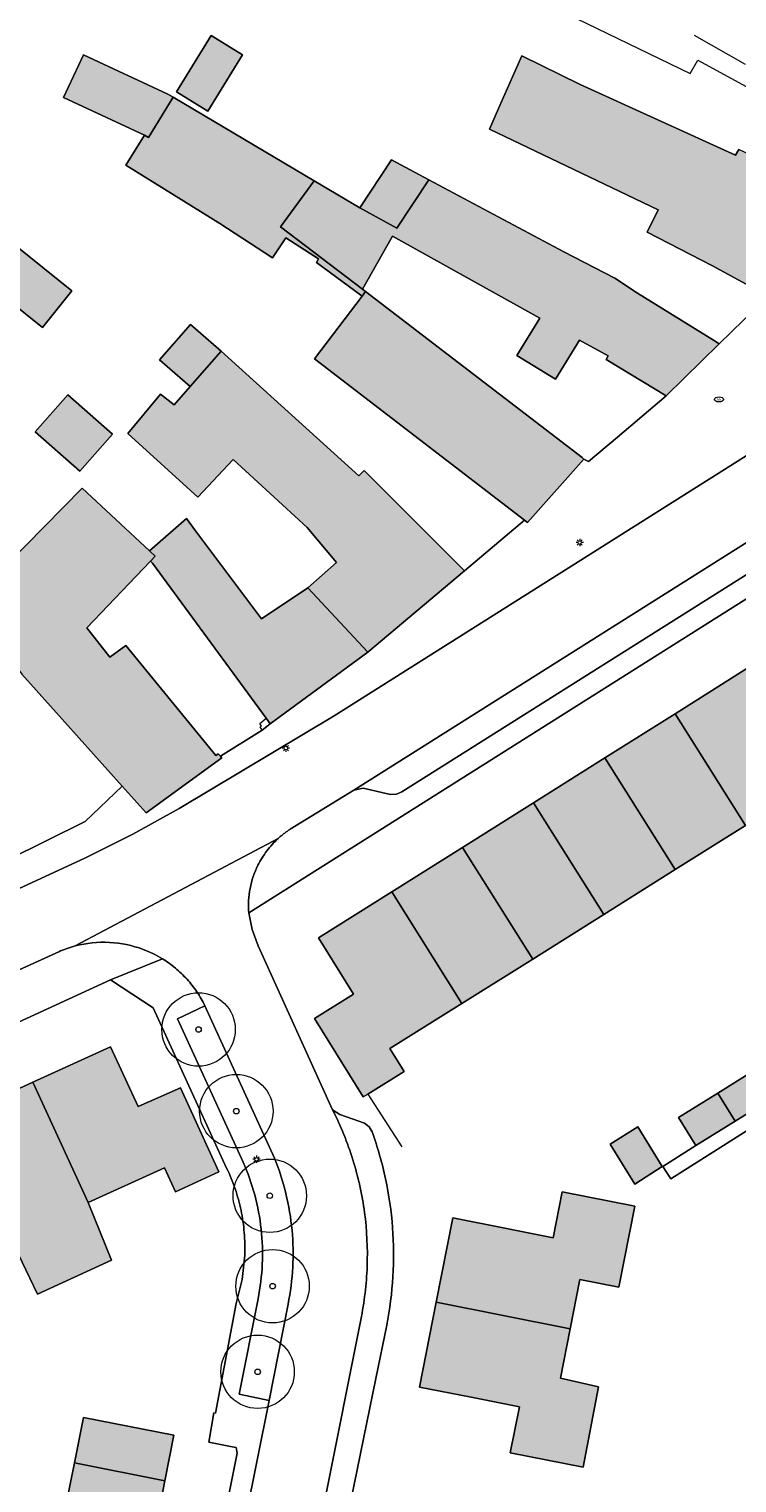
# Model space of a CAD drawing. Header units: metres. Extents: x 187482 to 189800, y 333582 to 335019.
# Tile 49 of 256: x 188178 to 188226, y 333767 to 333866. Entities that reach past the tile are written whole.
import ezdxf
from ezdxf.enums import TextEntityAlignment as Align

# ---------------------------------------------------------------- set-up
doc = ezdxf.new("R2010")
doc.units = ezdxf.units.M
doc.layers.get('0').update_dxf_attribs({"color": 252, "lineweight": 18})
for name, color, linetype, lineweight in [('B-WE-GR-BEPLANTING_CULTUUR_HEESTERS-GV', 252, 'Continuous', 18), ('B-WE-GR-BOOM-S', 252, 'Continuous', 18), ('B-WE-GR-HAAG-G', 252, 'GR-HAAG1-SO', 18), ('B-WE-IE-MEUBILAIR-S', 252, 'Continuous', 18), ('B-WE-IE-TERREINAFSCHEIDING_KUNSTMATIG_HEKWERK-G', 252, 'IE-TERREINAFSCHEIDING_KUNSTMATIG-SO', 18), ('B-WE-IE-TERREINAFSCHEIDING_KUNSTMATIG_MUUR-G', 252, 'IE-TERREINAFSCHEIDING_KUNSTMATIG-SO', 18), ('B-WE-OG-BEBOUWING-GV', 252, 'Continuous', 18), ('B-WE-OG-TERREIN_ERF-GV', 252, 'Continuous', 18), ('B-WE-VH-GESLOTENVERHARDING_ASFALT-GV', 252, 'Continuous', 18), ('B-WE-VH-OPENVERHARDING_BETONSTRAATSTEEN-GV', 252, 'Continuous', 18), ('B-WE-VH-OPENVERHARDING_TEGEL-GV', 252, 'Continuous', 18)]:
    doc.layers.add(name, color=color, linetype=linetype, lineweight=lineweight)
doc.layers.add('B-WE-OG-BEBOUWING-V', color=7, linetype='Continuous', lineweight=18, true_color=0xf0f0f0)
doc.styles.add('NLCS-ISO', font='NLCS-ISO.ttf')
doc.linetypes.add('GR-HAAG1-SO', pattern='A,6,[176,NLCS.SHX,S=0.125,R=0,X=0,Y=0],-2', length=8)
doc.linetypes.add('IE-TERREINAFSCHEIDING_KUNSTMATIG-SO', pattern='A,4,[82,NLCS.SHX,S=0.75,R=90,X=0,Y=0],4,-2', length=10)

# ---------------------------------------------------------------- blocks, each defined once
blk = doc.blocks.new('SIE-MEUBILAIR_PAAL_LICHTMAST-SO')
for points in [[(-0.62, 0), (-1, 0)], [(-0.71, 0.71), (-0.44, 0.44)], [(0, 1), (0, 0.62)], [(0.44, 0.44), (0.71, 0.71)], [(1, 0), (0.62, 0)], [(-0.71, -0.71), (-0.44, -0.44)], [(0, -0.62), (0, -1)], [(0.44, -0.44), (0.71, -0.71)]]:
    blk.add_lwpolyline(points)
blk.add_circle((0, 0), 0.5)
blk = doc.blocks.new('SIE-MEUBILAIR_PUT_BRANDKRAAN-SO')
blk.add_ellipse((0, 0), major_axis=(1.25, 0), ratio=0.54)
at = {"style": 'NLCS-ISO'}
blk.add_text('bk', height=0.75, dxfattribs=at).set_placement((0.03, 0), align=Align.MIDDLE_CENTER)
blk = doc.blocks.new('SGR-BOOM_GBKN-SO')
at = {"color": 0, "linetype": 'ByBlock', "lineweight": 18}
for radius in [2, 0.15]:
    blk.add_circle((0, 0), radius, dxfattribs=at)

msp = doc.modelspace()

# ---------------------------------------------------------------- hatches: boundary and pattern name
at = {"layer": 'B-WE-OG-BEBOUWING-V'}
h = msp.add_hatch(color=256, dxfattribs=at)
h.dxf.hatch_style = 1
h.paths.add_polyline_path([(188192.042, 333864.206), (188189.914, 333865.519), (188187.551, 333861.689), (188189.679, 333860.376)], flags=17)
h = msp.add_hatch(color=256, dxfattribs=at)
h.dxf.hatch_style = 1
h.paths.add_polyline_path([(188185.36, 333858.75), (188185.633, 333858.581), (188187.326, 333861.323), (188186.96, 333861.54), (188181.205, 333864.204), (188179.852, 333861.301)], flags=17)
h = msp.add_hatch(color=256, dxfattribs=at)
h.dxf.hatch_style = 1
h.paths.add_polyline_path([(188228.053, 333847.984), (188234.043, 333853.882), (188225.824, 333857.757), (188225.599, 333857.37), (188215.033, 333862.186), (188211.064, 333864.14), (188209.64, 333860.916), (188208.862, 333859.155), (188220.333, 333853.655), (188219.587, 333852.131), (188224.05, 333849.853), (188227.838, 333847.773)], flags=17)
h = msp.add_hatch(color=256, dxfattribs=at)
h.dxf.hatch_style = 1
h.paths.add_polyline_path([(188187.326, 333861.323), (188185.633, 333858.581), (188185.36, 333858.75), (188184.089, 333856.696), (188190.491, 333852.734), (188194.077, 333850.391), (188194.998, 333851.755), (188197.227, 333850.317), (188197.088, 333850.067), (188200.178, 333847.785), (188200.409, 333848.091), (188200.21, 333848.243), (188194.623, 333852.506), (188196.932, 333855.64)], flags=17)
h = msp.add_hatch(color=256, dxfattribs=at)
h.dxf.hatch_style = 1
h.paths.add_polyline_path([(188200.041, 333853.8), (188202.547, 333852.397), (188204.736, 333855.693), (188202.186, 333857.049)], flags=17)
h = msp.add_hatch(color=256, dxfattribs=at)
h.dxf.hatch_style = 1
h.paths.add_polyline_path([(188200.041, 333853.8), (188196.932, 333855.64), (188194.623, 333852.506), (188200.21, 333848.243), (188202.256, 333851.86), (188212.297, 333846.284), (188210.73, 333843.742), (188213.35, 333842.126), (188214.985, 333844.791), (188216.939, 333843.706), (188216.813, 333843.458), (188220.885, 333840.992), (188224.486, 333844.528), (188224.11, 333844.778), (188218.942, 333847.986), (188217.388, 333849.004), (188213.931, 333850.803), (188204.736, 333855.693), (188202.547, 333852.397)], flags=17)
h = msp.add_hatch(color=256, dxfattribs=at)
h.dxf.hatch_style = 1
h.paths.add_polyline_path([(188178.421, 333845.647), (188180.426, 333848.149), (188175.536, 333852.06), (188173.544, 333849.549)], flags=17)
h = msp.add_hatch(color=256, dxfattribs=at)
h.dxf.hatch_style = 1
h.paths.add_polyline_path([(188211.25, 333832.52), (188211.451, 333832.365), (188215.271, 333836.676), (188215.165, 333836.798), (188200.409, 333848.091), (188200.178, 333847.785), (188196.947, 333843.516)], flags=17)
h = msp.add_hatch(color=256, dxfattribs=at)
h.dxf.hatch_style = 1
h.paths.add_polyline_path([(188190.586, 333844.024), (188188.511, 333845.844), (188186.398, 333843.434), (188188.472, 333841.614)], flags=17)
h = msp.add_hatch(color=256, dxfattribs=at)
h.dxf.hatch_style = 1
h.paths.add_polyline_path([(188200.572, 333823.528), (188207.159, 333829.068), (188200.326, 333835.915), (188199.959, 333835.551), (188190.586, 333844.024), (188188.472, 333841.614), (188187.393, 333840.384), (188186.451, 333841.102), (188184.229, 333838.423), (188189.002, 333834.096), (188191.417, 333836.66), (188196.438, 333832.013), (188198.443, 333829.633), (188196.494, 333827.908)], flags=17)
h = msp.add_hatch(color=256, dxfattribs=at)
h.dxf.hatch_style = 1
h.paths.add_polyline_path([(188180.977, 333835.851), (188183.2, 333838.369), (188180.155, 333841.057), (188177.932, 333838.539)], flags=17)
h = msp.add_hatch(color=256, dxfattribs=at)
h.dxf.hatch_style = 1
h.paths.add_polyline_path([(188185.778, 333829.736), (188186.1, 333830.074), (188185.714, 333830.433), (188181.133, 333834.693), (188173.425, 333826.899), (188177.015, 333822.046), (188183.838, 333814.415), (188185.475, 333812.584), (188190.625, 333816.346), (188190.54, 333816.443), (188190.386, 333816.621), (188190.232, 333816.487), (188184.09, 333823.997), (188183.01, 333823.193), (188181.446, 333825.19)], flags=17)
h = msp.add_hatch(color=256, dxfattribs=at)
h.dxf.hatch_style = 1
h.paths.add_polyline_path([(188196.494, 333827.908), (188193.33, 333825.807), (188188.843, 333831.799), (188188.221, 333832.63), (188185.714, 333830.433), (188186.1, 333830.074), (188185.778, 333829.736), (188185.917, 333829.604), (188193.657, 333819.035), (188193.928, 333818.664), (188200.572, 333823.528)], flags=17)
h = msp.add_hatch(color=256, dxfattribs=at)
h.dxf.hatch_style = 1
h.paths.add_polyline_path([(188221.5, 333819.343), (188226.29, 333811.727), (188231.178, 333814.795), (188232.141, 333813.277), (188234.87, 333814.977), (188231.522, 333820.331), (188228.868, 333818.671), (188226.459, 333822.46)], flags=17)
h = msp.add_hatch(color=256, dxfattribs=at)
h.dxf.hatch_style = 1
h.paths.add_polyline_path([(188216.717, 333816.335), (188221.5, 333808.727), (188226.29, 333811.727), (188221.5, 333819.343)], flags=17)
h = msp.add_hatch(color=256, dxfattribs=at)
h.dxf.hatch_style = 1
h.paths.add_polyline_path([(188216.64, 333805.665), (188221.5, 333808.727), (188216.717, 333816.335), (188211.846, 333813.273)], flags=17)
h = msp.add_hatch(color=256, dxfattribs=at)
h.dxf.hatch_style = 1
h.paths.add_polyline_path([(188207.01, 333810.233), (188211.81, 333802.632), (188216.64, 333805.665), (188211.846, 333813.273)], flags=17)
h = msp.add_hatch(color=256, dxfattribs=at)
h.dxf.hatch_style = 1
h.paths.add_polyline_path([(188206.969, 333799.604), (188211.81, 333802.632), (188207.01, 333810.233), (188202.202, 333807.211)], flags=17)
h = msp.add_hatch(color=256, dxfattribs=at)
h.dxf.hatch_style = 1
h.paths.add_polyline_path([(188206.969, 333799.604), (188202.202, 333807.211), (188197.227, 333804.076), (188199.598, 333800.256), (188196.944, 333798.589), (188200.268, 333793.253), (188200.568, 333793.44), (188203.052, 333794.987), (188202.078, 333796.543)], flags=17)
h = msp.add_hatch(color=256, dxfattribs=at)
h.dxf.hatch_style = 1
h.paths.add_polyline_path([(188181.526, 333786.052), (188186.733, 333788.422), (188187.477, 333786.787), (188190.44, 333788.149), (188187.812, 333793.867), (188184.945, 333792.588), (188183.054, 333796.668), (188177.771, 333794.249)], flags=17)
h = msp.add_hatch(color=256, dxfattribs=at)
h.dxf.hatch_style = 1
h.paths.add_polyline_path([(188228.276, 333793.275), (188227.075, 333795.176), (188224.402, 333793.505), (188225.586, 333791.601)], flags=17)
h = msp.add_hatch(color=256, dxfattribs=at)
h.dxf.hatch_style = 1
h.paths.add_polyline_path([(188172.49, 333791.83), (188176.24, 333783.642), (188178.093, 333779.808), (188183.112, 333782.142), (188181.526, 333786.052), (188177.771, 333794.249)], flags=17)
h = msp.add_hatch(color=256, dxfattribs=at)
h.dxf.hatch_style = 1
h.paths.add_polyline_path([(188222.912, 333789.937), (188225.586, 333791.601), (188224.402, 333793.505), (188221.731, 333791.836)], flags=17)
h = msp.add_hatch(color=256, dxfattribs=at)
h.dxf.hatch_style = 1
h.paths.add_polyline_path([(188218.959, 333791.217), (188217.067, 333790.027), (188218.748, 333787.308), (188220.62, 333788.507)], flags=17)
h = msp.add_hatch(color=256, dxfattribs=at)
h.dxf.hatch_style = 1
h.paths.add_polyline_path([(188205.223, 333779.27), (188214.348, 333777.454), (188215.014, 333780.808), (188217.667, 333780.298), (188218.748, 333785.808), (188213.804, 333786.775), (188213.185, 333783.656), (188209.896, 333784.309), (188206.356, 333785.008)], flags=17)
h = msp.add_hatch(color=256, dxfattribs=at)
h.dxf.hatch_style = 1
h.paths.add_polyline_path([(188214.348, 333777.454), (188205.223, 333779.27), (188204.083, 333773.491), (188207.615, 333772.794), (188210.892, 333772.141), (188210.269, 333769.016), (188215.229, 333768.028), (188216.279, 333773.498), (188213.687, 333774.088)], flags=17)
h = msp.add_hatch(color=256, dxfattribs=at)
h.dxf.hatch_style = 1
h.paths.add_polyline_path([(188180.593, 333768.333), (188186.758, 333767.117), (188187.366, 333770.213), (188181.217, 333771.421)], flags=17)
h = msp.add_hatch(color=256, dxfattribs=at)
h.dxf.hatch_style = 1
h.paths.add_polyline_path([(188179.982, 333765.308), (188179.972, 333765.259), (188180.734, 333765.073), (188180.724, 333765.024), (188186.131, 333763.928), (188186.758, 333767.117), (188180.593, 333768.333)], flags=17)

# ---------------------------------------------------------------- linework, layer by layer
at = {"layer": 'B-WE-GR-BEPLANTING_CULTUUR_HEESTERS-GV', "flags": 128}
for points in [[(188194.221, 333789.071), (188189.483, 333799.446), (188187.619, 333798.555), (188192.078, 333788.81)], [(188193.099, 333779.503), (188191.825, 333773.005), (188193.847, 333772.583), (188195.148, 333779.139)]]:
    msp.add_lwpolyline(points, dxfattribs=at)
at = {"layer": 'B-WE-GR-BEPLANTING_CULTUUR_HEESTERS-GV'}
for points in [[(188192.078, 333788.81, -0.038481), (188192.872, 333786.571)], [(188194.996, 333786.665, 0.036157), (188194.221, 333789.071)], [(188192.872, 333786.571, -0.038547), (188193.312, 333784.236)], [(188195.413, 333784.173, 0.036567), (188194.996, 333786.665)], [(188193.312, 333784.236, -0.038738), (188193.388, 333781.861)], [(188195.464, 333781.646, 0.036812), (188195.413, 333784.173)], [(188193.388, 333781.861, -0.038533), (188193.099, 333779.503)], [(188195.148, 333779.139, 0.036668), (188195.464, 333781.646)]]:
    msp.add_lwpolyline(points, format="xyb", dxfattribs=at)
at = {"layer": 'B-WE-GR-HAAG-G', "ltscale": 0.2, "flags": 128}
msp.add_lwpolyline([(188201.119, 333774.076), (188197.985, 333758.743)], dxfattribs=at)
at = {"layer": 'B-WE-IE-TERREINAFSCHEIDING_KUNSTMATIG_HEKWERK-G', "ltscale": 0.2, "flags": 128}
for points in [[(188204.97, 333871.457), (188222.528, 333862.933), (188223.054, 333863.853), (188227.843, 333861.239)], [(188222.912, 333789.937), (188220.652, 333788.514), (188221.212, 333787.676), (188230.908, 333793.831), (188233.21, 333802.21), (188239.656, 333806.331), (188246.778, 333804.993)], [(188200.568, 333793.44), (188202.893, 333789.847)]]:
    msp.add_lwpolyline(points, dxfattribs=at)
at = {"layer": 'B-WE-IE-TERREINAFSCHEIDING_KUNSTMATIG_MUUR-G', "ltscale": 0.2, "flags": 128}
for points in [[(188226.286, 333863.553), (188222.816, 333865.527)], [(188193.37, 333818.229), (188193.247, 333818.442), (188193.342, 333818.495), (188193.225, 333818.674), (188193.657, 333819.035)], [(188193.928, 333818.664), (188193.37, 333818.229)]]:
    msp.add_lwpolyline(points, dxfattribs=at)
at = {"layer": 'B-WE-OG-BEBOUWING-GV', "flags": 128}
for points in [[(188192.042, 333864.206), (188189.914, 333865.519), (188187.551, 333861.689), (188189.679, 333860.376)], [(188185.36, 333858.75), (188185.633, 333858.581), (188187.326, 333861.323), (188186.96, 333861.54), (188181.205, 333864.204), (188179.852, 333861.301)], [(188228.053, 333847.984), (188234.043, 333853.882), (188225.824, 333857.757), (188225.599, 333857.37), (188215.033, 333862.186), (188211.064, 333864.14), (188209.64, 333860.916), (188208.862, 333859.155), (188220.333, 333853.655), (188219.587, 333852.131), (188224.05, 333849.853), (188227.838, 333847.773)], [(188187.326, 333861.323), (188185.633, 333858.581), (188185.36, 333858.75), (188184.089, 333856.696), (188190.491, 333852.734), (188194.077, 333850.391), (188194.998, 333851.755), (188197.227, 333850.317), (188197.088, 333850.067), (188200.178, 333847.785), (188200.409, 333848.091), (188200.21, 333848.243), (188194.623, 333852.506), (188196.932, 333855.64)], [(188200.041, 333853.8), (188202.547, 333852.397), (188204.736, 333855.693), (188202.186, 333857.049)], [(188200.041, 333853.8), (188196.932, 333855.64), (188194.623, 333852.506), (188200.21, 333848.243), (188202.256, 333851.86), (188212.297, 333846.284), (188210.73, 333843.742), (188213.35, 333842.126), (188214.985, 333844.791), (188216.939, 333843.706), (188216.813, 333843.458), (188220.885, 333840.992), (188224.486, 333844.528), (188224.11, 333844.778), (188218.942, 333847.986), (188217.388, 333849.004), (188213.931, 333850.803), (188204.736, 333855.693), (188202.547, 333852.397)], [(188178.421, 333845.647), (188180.426, 333848.149), (188175.536, 333852.06), (188173.544, 333849.549)], [(188211.25, 333832.52), (188211.451, 333832.365), (188215.271, 333836.676), (188215.165, 333836.798), (188200.409, 333848.091), (188200.178, 333847.785), (188196.947, 333843.516)], [(188190.586, 333844.024), (188188.511, 333845.844), (188186.398, 333843.434), (188188.472, 333841.614)], [(188200.572, 333823.528), (188207.159, 333829.068), (188200.326, 333835.915), (188199.959, 333835.551), (188190.586, 333844.024), (188188.472, 333841.614), (188187.393, 333840.384), (188186.451, 333841.102), (188184.229, 333838.423), (188189.002, 333834.096), (188191.417, 333836.66), (188196.438, 333832.013), (188198.443, 333829.633), (188196.494, 333827.908)], [(188180.977, 333835.851), (188183.2, 333838.369), (188180.155, 333841.057), (188177.932, 333838.539)], [(188185.778, 333829.736), (188186.1, 333830.074), (188185.714, 333830.433), (188181.133, 333834.693), (188173.425, 333826.899), (188177.015, 333822.046), (188183.838, 333814.415), (188185.475, 333812.584), (188190.625, 333816.346), (188190.54, 333816.443), (188190.386, 333816.621), (188190.232, 333816.487), (188184.09, 333823.997), (188183.01, 333823.193), (188181.446, 333825.19)], [(188196.494, 333827.908), (188193.33, 333825.807), (188188.843, 333831.799), (188188.221, 333832.63), (188185.714, 333830.433), (188186.1, 333830.074), (188185.778, 333829.736), (188185.917, 333829.604), (188193.657, 333819.035), (188193.928, 333818.664), (188200.572, 333823.528)], [(188221.5, 333819.343), (188226.29, 333811.727), (188231.178, 333814.795), (188232.141, 333813.277), (188234.87, 333814.977), (188231.522, 333820.331), (188228.868, 333818.671), (188226.459, 333822.46)], [(188216.717, 333816.335), (188221.5, 333808.727), (188226.29, 333811.727), (188221.5, 333819.343)], [(188216.64, 333805.665), (188221.5, 333808.727), (188216.717, 333816.335), (188211.846, 333813.273)], [(188207.01, 333810.233), (188211.81, 333802.632), (188216.64, 333805.665), (188211.846, 333813.273)], [(188206.969, 333799.604), (188211.81, 333802.632), (188207.01, 333810.233), (188202.202, 333807.211)], [(188206.969, 333799.604), (188202.202, 333807.211), (188197.227, 333804.076), (188199.598, 333800.256), (188196.944, 333798.589), (188200.268, 333793.253), (188200.568, 333793.44), (188203.052, 333794.987), (188202.078, 333796.543)], [(188181.526, 333786.052), (188186.733, 333788.422), (188187.477, 333786.787), (188190.44, 333788.149), (188187.812, 333793.867), (188184.945, 333792.588), (188183.054, 333796.668), (188177.771, 333794.249)], [(188228.276, 333793.275), (188227.075, 333795.176), (188224.402, 333793.505), (188225.586, 333791.601)], [(188172.49, 333791.83), (188176.24, 333783.642), (188178.093, 333779.808), (188183.112, 333782.142), (188181.526, 333786.052), (188177.771, 333794.249)], [(188222.912, 333789.937), (188225.586, 333791.601), (188224.402, 333793.505), (188221.731, 333791.836)], [(188218.959, 333791.217), (188217.067, 333790.027), (188218.748, 333787.308), (188220.62, 333788.507)], [(188205.223, 333779.27), (188214.348, 333777.454), (188215.014, 333780.808), (188217.667, 333780.298), (188218.748, 333785.808), (188213.804, 333786.775), (188213.185, 333783.656), (188209.896, 333784.309), (188206.356, 333785.008)], [(188214.348, 333777.454), (188205.223, 333779.27), (188204.083, 333773.491), (188207.615, 333772.794), (188210.892, 333772.141), (188210.269, 333769.016), (188215.229, 333768.028), (188216.279, 333773.498), (188213.687, 333774.088)], [(188180.593, 333768.333), (188186.758, 333767.117), (188187.366, 333770.213), (188181.217, 333771.421)], [(188179.982, 333765.308), (188179.972, 333765.259), (188180.734, 333765.073), (188180.724, 333765.024), (188186.131, 333763.928), (188186.758, 333767.117), (188180.593, 333768.333)]]:
    msp.add_lwpolyline(points, close=True, dxfattribs=at)
at = {"layer": 'B-WE-OG-TERREIN_ERF-GV', "flags": 128}
for points in [[(188187.551, 333861.689), (188189.914, 333865.519), (188192.042, 333864.206), (188189.679, 333860.376)], [(188175.536, 333852.06), (188180.426, 333848.149), (188178.421, 333845.647), (188173.544, 333849.549)], [(188215.271, 333836.676), (188215.589, 333836.52), (188217.574, 333838.168), (188220.885, 333840.992), (188216.813, 333843.458), (188216.939, 333843.706), (188214.985, 333844.791), (188213.35, 333842.126), (188210.73, 333843.742), (188212.297, 333846.284), (188202.256, 333851.86), (188200.21, 333848.243), (188200.409, 333848.091), (188215.165, 333836.798)], [(188180.977, 333835.851), (188177.932, 333838.539), (188180.155, 333841.057), (188183.2, 333838.369)], [(188193.928, 333818.664), (188193.657, 333819.035), (188185.917, 333829.604), (188185.778, 333829.736), (188181.446, 333825.19), (188183.01, 333823.193), (188184.09, 333823.997), (188190.232, 333816.487), (188190.386, 333816.621), (188190.54, 333816.443), (188193.37, 333818.229)], [(188226.29, 333811.727), (188221.5, 333808.727), (188216.64, 333805.665), (188211.81, 333802.632), (188206.969, 333799.604), (188202.078, 333796.543), (188203.052, 333794.987), (188200.568, 333793.44), (188200.268, 333793.253), (188196.944, 333798.589), (188199.598, 333800.256), (188197.227, 333804.076), (188202.202, 333807.211), (188207.01, 333810.233), (188211.846, 333813.273), (188216.717, 333816.335), (188221.5, 333819.343), (188226.459, 333822.46), (188228.868, 333818.671), (188231.522, 333820.331), (188234.87, 333814.977), (188232.141, 333813.277), (188231.178, 333814.795)], [(188262.529, 333801.96), (188262.791, 333803.28), (188252.708, 333805.325), (188248.783, 333806.126), (188245.596, 333806.573), (188242.393, 333807.133), (188239.703, 333807.71), (188232.139, 333803.268), (188230.142, 333795.421), (188229.133, 333793.969), (188228.276, 333793.275), (188225.586, 333791.601), (188222.912, 333789.937), (188220.652, 333788.514), (188221.212, 333787.676), (188230.908, 333793.831), (188233.21, 333802.21), (188239.656, 333806.331), (188246.778, 333804.993), (188252.183, 333803.931), (188255.015, 333803.374)], [(188218.748, 333787.308), (188217.067, 333790.027), (188218.959, 333791.217), (188220.62, 333788.507)], [(188214.348, 333777.454), (188213.687, 333774.088), (188216.279, 333773.498), (188215.229, 333768.028), (188210.269, 333769.016), (188210.892, 333772.141), (188207.615, 333772.794), (188204.083, 333773.491), (188205.223, 333779.27), (188206.356, 333785.008), (188209.896, 333784.309), (188213.185, 333783.656), (188213.804, 333786.775), (188218.748, 333785.808), (188217.667, 333780.298), (188215.014, 333780.808)]]:
    msp.add_lwpolyline(points, close=True, dxfattribs=at)
for points in [[(188173.425, 333826.899), (188181.133, 333834.693), (188185.714, 333830.433), (188188.221, 333832.63), (188188.843, 333831.799), (188193.33, 333825.807), (188196.494, 333827.908), (188198.443, 333829.633), (188196.438, 333832.013), (188191.417, 333836.66), (188189.002, 333834.096), (188184.229, 333838.423), (188186.451, 333841.102), (188187.393, 333840.384), (188188.472, 333841.614), (188186.398, 333843.434), (188188.511, 333845.844), (188190.586, 333844.024), (188199.959, 333835.551), (188200.326, 333835.915), (188207.159, 333829.068), (188211.25, 333832.52), (188196.947, 333843.516), (188200.178, 333847.785), (188197.088, 333850.067), (188197.227, 333850.317), (188194.998, 333851.755), (188194.077, 333850.391), (188190.491, 333852.734), (188184.089, 333856.696), (188185.36, 333858.75), (188179.852, 333861.301), (188181.205, 333864.204), (188186.96, 333861.54), (188187.326, 333861.323), (188196.932, 333855.64), (188200.041, 333853.8), (188202.186, 333857.049), (188204.736, 333855.693), (188213.931, 333850.803), (188217.388, 333849.004), (188218.942, 333847.986), (188224.11, 333844.778), (188224.486, 333844.528), (188227.838, 333847.773), (188224.05, 333849.853), (188219.587, 333852.131), (188220.333, 333853.655), (188208.862, 333859.155), (188209.64, 333860.916), (188211.064, 333864.14), (188215.033, 333862.186), (188225.599, 333857.37), (188225.824, 333857.757)], [(188240.274, 333835.957), (188192.462, 333805.787), (188192.699, 333804.639), (188193.107, 333803.54), (188198.177, 333792.369)], [(188173.387, 333808.072), (188181.326, 333812.014), (188183.838, 333814.415), (188177.015, 333822.046)], [(188190.962, 333788.4), (188185.967, 333799.31), (188183.063, 333801.215), (188154.438, 333788.055), (188135.376, 333779.291)], [(188172.49, 333791.83), (188177.771, 333794.249), (188183.054, 333796.668), (188184.945, 333792.588), (188187.812, 333793.867), (188190.44, 333788.149), (188187.477, 333786.787), (188186.733, 333788.422), (188181.526, 333786.052), (188183.112, 333782.142), (188178.093, 333779.808), (188176.24, 333783.642)], [(188230.908, 333793.831), (188221.212, 333787.676), (188220.652, 333788.514), (188222.912, 333789.937), (188221.731, 333791.836), (188224.402, 333793.505), (188227.075, 333795.176)], [(188198.177, 333792.369), (188198.671, 333792.055), (188200.345, 333791.457), (188200.666, 333791.222), (188200.866, 333790.877)], [(188189.279, 333756.993), (188191.676, 333768.997), (188191.614, 333769.379), (188191.328, 333769.429), (188189.742, 333769.746), (188190.099, 333771.734), (188190.194, 333771.716), (188191.609, 333779.188), (188192.012, 333780.815), (188192.192, 333782.482)], [(188201.86, 333777.699), (188201.119, 333774.076), (188197.985, 333758.743), (188197.349, 333755.634), (188197.056, 333755.348), (188195.521, 333754.299), (188195.274, 333753.852), (188194.718, 333751.493)], [(188179.982, 333765.308), (188180.593, 333768.333), (188181.217, 333771.421), (188187.366, 333770.213), (188186.758, 333767.117), (188186.131, 333763.928)]]:
    msp.add_lwpolyline(points, dxfattribs=at)
at = {"layer": 'B-WE-OG-TERREIN_ERF-GV'}
for points in [[(188200.866, 333790.877, -0.033631), (188201.782, 333787.664)], [(188191.541, 333786.989, 0.030314), (188190.962, 333788.4)], [(188201.782, 333787.664, -0.033852), (188202.258, 333784.356)], [(188191.942, 333785.517, 0.030526), (188191.541, 333786.989)], [(188192.16, 333784.007, 0.030404), (188191.942, 333785.517)], [(188202.258, 333784.356, -0.033511), (188202.284, 333781.014)], [(188192.192, 333782.482, 0.031475), (188192.16, 333784.007)], [(188202.284, 333781.014, -0.033811), (188201.86, 333777.699)]]:
    msp.add_lwpolyline(points, format="xyb", dxfattribs=at)
at = {"layer": 'B-WE-VH-GESLOTENVERHARDING_ASFALT-GV', "flags": 128}
for points in [[(188236.806, 333843.508), (188198.285, 333819.204), (188187.728, 333812.9), (188184.574, 333811.141), (188181.347, 333809.521), (188150.922, 333795.452), (188153.018, 333790.912), (188154.063, 333791.393), (188176.825, 333801.897), (188179.582, 333803.161)], [(188195.287, 333811.476), (188199.623, 333814.133), (188231.681, 333834.364), (188237.397, 333837.966)], [(188194.472, 333810.849), (188180.654, 333803.529)], [(188180.654, 333803.529), (188194.472, 333810.849)], [(188198.177, 333792.369), (188193.107, 333803.54), (188192.699, 333804.639), (188192.462, 333805.787)], [(188189.483, 333799.446), (188194.221, 333789.071)], [(188195.148, 333779.139), (188193.847, 333772.583), (188181.775, 333712.541)], [(188194.718, 333751.493), (188195.274, 333753.852), (188200.092, 333778.065)]]:
    msp.add_lwpolyline(points, dxfattribs=at)
at = {"layer": 'B-WE-VH-GESLOTENVERHARDING_ASFALT-GV'}
for points in [[(188194.472, 333810.849, -0.013898), (188194.666, 333811.018)], [(188194.666, 333811.018, -0.008463), (188194.867, 333811.18)], [(188194.867, 333811.18, -0.013192), (188195.074, 333811.332)], [(188195.074, 333811.332, -0.008623), (188195.287, 333811.476)], [(188193.092, 333809.02, -0.045596), (188193.697, 333809.999)], [(188193.697, 333809.999, -0.046141), (188194.472, 333810.849)], [(188192.559, 333807.446, -0.067935), (188193.092, 333809.02)], [(188192.462, 333805.787, -0.066926), (188192.559, 333807.446)], [(188179.582, 333803.161, -0.011114), (188179.845, 333803.268)], [(188179.845, 333803.268, -0.012375), (188180.111, 333803.365)], [(188180.111, 333803.365, -0.010066), (188180.381, 333803.452)], [(188180.381, 333803.452, -0.011136), (188180.654, 333803.529)], [(188180.654, 333803.529, -0.077662), (188182.985, 333803.77)], [(188182.985, 333803.77, -0.077088), (188185.279, 333803.293)], [(188185.279, 333803.293, -0.024552), (188185.947, 333803.005)], [(188185.947, 333803.005, -0.024565), (188186.585, 333802.655)], [(188186.585, 333802.655, -0.036722), (188187.476, 333802.018)], [(188187.476, 333802.018, -0.034896), (188188.266, 333801.26)], [(188188.266, 333801.26, -0.034521), (188188.94, 333800.397)], [(188188.94, 333800.397, -0.034772), (188189.483, 333799.446)], [(188199.558, 333788.966, 0.042121), (188198.177, 333792.369)], [(188194.221, 333789.071, -0.036157), (188194.996, 333786.665)], [(188200.349, 333785.38, 0.042149), (188199.558, 333788.966)], [(188194.996, 333786.665, -0.036567), (188195.413, 333784.173)], [(188200.529, 333781.712, 0.041991), (188200.349, 333785.38)], [(188195.413, 333784.173, -0.036812), (188195.464, 333781.646)], [(188195.464, 333781.646, -0.036668), (188195.148, 333779.139)], [(188200.092, 333778.065, 0.041974), (188200.529, 333781.712)]]:
    msp.add_lwpolyline(points, format="xyb", dxfattribs=at)
at = {"layer": 'B-WE-VH-OPENVERHARDING_BETONSTRAATSTEEN-GV', "flags": 128}
msp.add_lwpolyline([(188199.623, 333814.133), (188200.264, 333814.278), (188202.122, 333813.843), (188202.525, 333813.855), (188202.894, 333814.016), (188230.51, 333831.434), (188230.948, 333832.051), (188231.396, 333833.848), (188231.681, 333834.364)], close=True, dxfattribs=at)
at = {"layer": 'B-WE-VH-OPENVERHARDING_BETONSTRAATSTEEN-GV'}
for points in [[(188198.177, 333792.369, -0.042121), (188199.558, 333788.966)], [(188201.782, 333787.664, 0.033631), (188200.866, 333790.877)], [(188199.558, 333788.966, -0.042149), (188200.349, 333785.38)], [(188202.258, 333784.356, 0.033852), (188201.782, 333787.664)], [(188200.349, 333785.38, -0.041991), (188200.529, 333781.712)], [(188202.284, 333781.014, 0.033511), (188202.258, 333784.356)], [(188200.529, 333781.712, -0.041974), (188200.092, 333778.065)], [(188201.86, 333777.699, 0.033811), (188202.284, 333781.014)]]:
    msp.add_lwpolyline(points, format="xyb", dxfattribs=at)
at = {"layer": 'B-WE-VH-OPENVERHARDING_BETONSTRAATSTEEN-GV', "flags": 128}
for points in [[(188200.866, 333790.877), (188200.666, 333791.222), (188200.345, 333791.457), (188198.671, 333792.055), (188198.177, 333792.369)], [(188200.092, 333778.065), (188195.274, 333753.852), (188195.521, 333754.299), (188197.056, 333755.348), (188197.349, 333755.634), (188197.985, 333758.743), (188201.119, 333774.076), (188201.86, 333777.699)]]:
    msp.add_lwpolyline(points, dxfattribs=at)
at = {"layer": 'B-WE-VH-OPENVERHARDING_TEGEL-GV', "flags": 128}
for points in [[(188227.838, 333847.773), (188224.486, 333844.528), (188220.885, 333840.992), (188217.574, 333838.168), (188215.589, 333836.52), (188215.271, 333836.676), (188211.451, 333832.365), (188211.25, 333832.52), (188207.159, 333829.068), (188200.572, 333823.528), (188193.928, 333818.664), (188193.37, 333818.229), (188190.54, 333816.443), (188190.625, 333816.346), (188185.475, 333812.584), (188183.838, 333814.415), (188181.326, 333812.014), (188173.387, 333808.072), (188171.456, 333808.477), (188168.65, 333807.03), (188158.497, 333801.433)], [(188145.262, 333792.835), (188150.922, 333795.452), (188181.347, 333809.521), (188184.574, 333811.141), (188187.728, 333812.9), (188198.285, 333819.204), (188236.806, 333843.508)], [(188237.397, 333837.966), (188231.681, 333834.364), (188231.396, 333833.848), (188230.948, 333832.051), (188230.51, 333831.434), (188202.894, 333814.016), (188202.525, 333813.855), (188202.122, 333813.843), (188200.264, 333814.278), (188199.623, 333814.133), (188195.287, 333811.476)], [(188192.462, 333805.787), (188240.274, 333835.957)], [(188179.582, 333803.161), (188176.825, 333801.897), (188176.328, 333801.424), (188175.597, 333799.641), (188175.368, 333799.296), (188175.013, 333799.081), (188157.108, 333790.774), (188156.715, 333790.676), (188156.316, 333790.746), (188154.608, 333791.338), (188154.063, 333791.393), (188153.018, 333790.912)], [(188153.018, 333790.912), (188154.438, 333788.055), (188183.063, 333801.215), (188186.585, 333802.655)], [(188186.585, 333802.655), (188183.063, 333801.215), (188185.967, 333799.31), (188190.962, 333788.4)], [(188192.078, 333788.81), (188187.619, 333798.555), (188189.483, 333799.446)], [(188192.192, 333782.482), (188192.012, 333780.815), (188191.609, 333779.188), (188190.194, 333771.716), (188190.099, 333771.734), (188189.742, 333769.746), (188191.328, 333769.429), (188191.614, 333769.379), (188191.676, 333768.997), (188189.279, 333756.993), (188186.972, 333745.503), (188182.054, 333721.016), (188181.272, 333717.263), (188181.073, 333716.102), (188180.408, 333712.8)], [(188181.775, 333712.541), (188193.847, 333772.583), (188191.825, 333773.005), (188193.099, 333779.503)]]:
    msp.add_lwpolyline(points, dxfattribs=at)
at = {"layer": 'B-WE-VH-OPENVERHARDING_TEGEL-GV'}
for points in [[(188194.666, 333811.018, 0.013898), (188194.472, 333810.849)], [(188194.867, 333811.18, 0.008463), (188194.666, 333811.018)], [(188195.074, 333811.332, 0.013192), (188194.867, 333811.18)], [(188195.287, 333811.476, 0.008623), (188195.074, 333811.332)], [(188193.697, 333809.999, 0.045596), (188193.092, 333809.02)], [(188194.472, 333810.849, 0.046141), (188193.697, 333809.999)], [(188193.092, 333809.02, 0.067935), (188192.559, 333807.446)], [(188192.559, 333807.446, 0.066926), (188192.462, 333805.787)], [(188179.845, 333803.268, 0.011114), (188179.582, 333803.161)], [(188180.111, 333803.365, 0.012375), (188179.845, 333803.268)], [(188180.381, 333803.452, 0.010066), (188180.111, 333803.365)], [(188180.654, 333803.529, 0.011136), (188180.381, 333803.452)], [(188182.985, 333803.77, 0.077662), (188180.654, 333803.529)], [(188185.279, 333803.293, 0.077088), (188182.985, 333803.77)], [(188185.947, 333803.005, 0.024552), (188185.279, 333803.293)], [(188186.585, 333802.655, 0.024565), (188185.947, 333803.005)], [(188187.476, 333802.018, 0.036722), (188186.585, 333802.655)], [(188188.266, 333801.26, 0.034896), (188187.476, 333802.018)], [(188188.94, 333800.397, 0.034521), (188188.266, 333801.26)], [(188189.483, 333799.446, 0.034772), (188188.94, 333800.397)], [(188190.962, 333788.4, -0.030314), (188191.541, 333786.989)], [(188192.872, 333786.571, 0.038481), (188192.078, 333788.81)], [(188191.541, 333786.989, -0.030526), (188191.942, 333785.517)], [(188193.312, 333784.236, 0.038547), (188192.872, 333786.571)], [(188191.942, 333785.517, -0.030404), (188192.16, 333784.007)], [(188193.388, 333781.861, 0.038738), (188193.312, 333784.236)], [(188192.16, 333784.007, -0.031475), (188192.192, 333782.482)], [(188193.099, 333779.503, 0.038533), (188193.388, 333781.861)]]:
    msp.add_lwpolyline(points, format="xyb", dxfattribs=at)

# ---------------------------------------------------------------- block references
at = {"layer": 'B-WE-GR-BOOM-S', "xscale": 1.25, "yscale": 1.25, "zscale": 1.25}
for p in [(188189.05, 333797.84), (188191.62, 333792.28), (188193.9, 333786.52), (188194.09, 333780.36), (188193.07, 333774.53)]:
    msp.add_blockref('SGR-BOOM_GBKN-SO', p, dxfattribs=at)
at = {"layer": 'B-WE-IE-MEUBILAIR-S', "xscale": 0.25, "yscale": 0.25, "zscale": 0.25}
for name, p in [('SIE-MEUBILAIR_PUT_BRANDKRAAN-SO', (188224.489, 333840.747)), ('SIE-MEUBILAIR_PAAL_LICHTMAST-SO', (188215, 333831)), ('SIE-MEUBILAIR_PAAL_LICHTMAST-SO', (188195, 333817)), ('SIE-MEUBILAIR_PAAL_LICHTMAST-SO', (188193, 333789))]:
    msp.add_blockref(name, p, dxfattribs=at)

doc.saveas('drawing.dxf')
